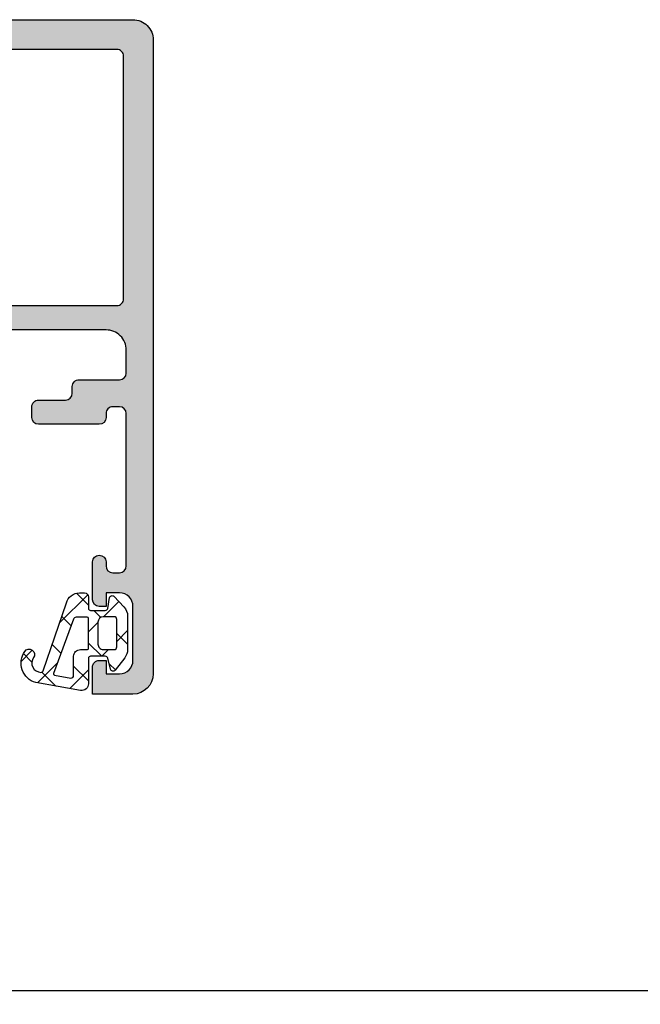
# Model space of a CAD drawing. Header units: millimetres. Extents: x 247761 to 294611, y 172579 to 236863.
# Tile 86 of 256: x 249808 to 249854, y 185268 to 185341. Entities that reach past the tile are written whole.
import ezdxf

# ---------------------------------------------------------------- set-up
doc = ezdxf.new("R2010")
doc.units = ezdxf.units.MM
doc.layers.add('FASÁDA DETAILNÍ', color=4, linetype='Continuous')
doc.layers.add('NOVA', color=240, linetype='Continuous')

# ---------------------------------------------------------------- blocks, each defined once
blk = doc.blocks.new('A$C69D17D4D')
at = {"layer": 'FASÁDA DETAILNÍ'}
h = blk.add_hatch(color=256, dxfattribs=at)
edge = h.paths.add_edge_path(flags=16)
edge.add_ellipse((-24829.518, 11948.8), major_axis=(-0.5, 0), ratio=1, start_angle=89.99702, end_angle=180.00298)
edge.add_line((-24829.018, 11948.8), (-24829.018, 11966.8))
edge.add_ellipse((-24829.518, 11966.8), major_axis=(-0.5, 0), ratio=1, start_angle=179.99702, end_angle=270.00298)
edge.add_line((-24829.518, 11967.3), (-24842.018, 11967.3))
edge.add_ellipse((-24842.018, 11966.8), major_axis=(-0.5, 0), ratio=1, start_angle=270.0025, end_angle=359.9975)
edge.add_line((-24842.518, 11966.8), (-24842.518, 11954.197))
edge.add_ellipse((-24844.018, 11954.197), major_axis=(-1.5, 0), ratio=1, start_angle=89.99996, end_angle=180.00004, ccw=False)
edge.add_line((-24844.018, 11952.697), (-24857.018, 11952.697))
edge.add_ellipse((-24857.018, 11952.197), major_axis=(-0.5, 0), ratio=1, start_angle=-90.00004, end_angle=0.00004)
edge.add_line((-24857.518, 11952.197), (-24857.518, 11948.8))
edge.add_ellipse((-24857.018, 11948.8), major_axis=(-0.5, 0), ratio=1, start_angle=-0.00004, end_angle=90.00004)
edge.add_line((-24857.018, 11948.3), (-24829.518, 11948.3))
edge = h.paths.add_edge_path()
edge.add_line((-24828.318, 11919.5), (-24831.318, 11919.5))
edge.add_line((-24831.318, 11919.5), (-24831.318, 11921.5))
edge.add_arc((-24830.818, 11921.5), 0.5, 89.99702, 180.00298, ccw=False)
edge.add_line((-24830.818, 11922), (-24830.318, 11922))
edge.add_line((-24830.318, 11922), (-24830.318, 11921))
edge.add_line((-24830.318, 11921), (-24829.318, 11921))
edge.add_arc((-24829.318, 11922), 1, 270.00367, 359.99633)
edge.add_line((-24828.318, 11922), (-24828.318, 11926))
edge.add_arc((-24829.318, 11926), 1, 0.00172, 89.99828)
edge.add_line((-24829.318, 11927), (-24830.318, 11927))
edge.add_line((-24830.318, 11927), (-24830.318, 11926))
edge.add_line((-24830.318, 11926), (-24830.818, 11926))
edge.add_arc((-24830.818, 11926.5), 0.5, 180.00064, 269.99936, ccw=False)
edge.add_line((-24831.318, 11926.5), (-24831.318, 11929.3))
edge.add_arc((-24830.818, 11929.3), 0.5, 0, 180, ccw=False)
edge.add_line((-24830.318, 11929.3), (-24830.318, 11929))
edge.add_arc((-24829.818, 11929), 0.5, 180.00123, 269.99877)
edge.add_line((-24829.818, 11928.5), (-24829.318, 11928.5))
edge.add_arc((-24829.318, 11929), 0.5, 270.00778, 359.99222)
edge.add_line((-24828.818, 11929), (-24828.818, 11940.3))
edge.add_arc((-24829.318, 11940.3), 0.5, 0.0025, 89.9975)
edge.add_line((-24829.318, 11940.8), (-24829.818, 11940.8))
edge.add_arc((-24829.818, 11940.3), 0.5, 89.99282, 180.00718)
edge.add_line((-24830.318, 11940.3), (-24830.318, 11940))
edge.add_arc((-24830.818, 11940), 0.5, 270.0072, 359.9928, ccw=False)
edge.add_line((-24830.818, 11939.5), (-24835.318, 11939.5))
edge.add_arc((-24835.318, 11940), 0.5, 180.00064, 269.99936, ccw=False)
edge.add_line((-24835.818, 11940), (-24835.818, 11940.8))
edge.add_arc((-24835.318, 11940.8), 0.5, 89.99702, 180.00298, ccw=False)
edge.add_line((-24835.318, 11941.3), (-24833.318, 11941.3))
edge.add_arc((-24833.318, 11941.8), 0.5, 270.00778, 359.99222)
edge.add_line((-24832.818, 11941.8), (-24832.818, 11942.3))
edge.add_arc((-24832.318, 11942.3), 0.5, 89.99282, 180.00718, ccw=False)
edge.add_line((-24832.318, 11942.8), (-24829.318, 11942.8))
edge.add_arc((-24829.318, 11943.3), 0.5, 270.00631, 359.99369)
edge.add_line((-24828.818, 11943.3), (-24828.818, 11945))
edge.add_arc((-24830.318, 11945), 1.5, 359.99878, 450.00122)
edge.add_line((-24830.318, 11946.5), (-24856.318, 11946.5))
edge.add_arc((-24856.318, 11946), 0.5, 89.99761, 180.00239)
edge.add_line((-24856.818, 11946), (-24856.818, 11941.8))
edge.add_arc((-24856.318, 11941.8), 0.5, 180.00064, 269.99936)
edge.add_line((-24856.318, 11941.3), (-24854.318, 11941.3))
edge.add_arc((-24854.318, 11940.8), 0.5, 0.0025, 89.9975, ccw=False)
edge.add_line((-24853.818, 11940.8), (-24853.818, 11940))
edge.add_arc((-24854.318, 11940), 0.5, 270.00602, 359.99398, ccw=False)
edge.add_line((-24854.318, 11939.5), (-24859.318, 11939.5))
edge.add_line((-24859.318, 11939.5), (-24860.076, 11939.717))
edge.add_arc((-24860.159, 11939.429), 0.3, 73.99998, 142.09519)
edge.add_arc((-24860.632, 11939.797), 0.3, 270.00003, 322.09528, ccw=False)
edge.add_line((-24860.632, 11939.497), (-24862.696, 11939.497))
edge.add_arc((-24862.696, 11939.897), 0.4, 158.02623, 270.00007, ccw=False)
edge.add_line((-24863.067, 11940.047), (-24862.251, 11942.07))
edge.add_arc((-24862.065, 11941.996), 0.2, 65.85891, 158.02609, ccw=False)
edge.add_line((-24861.984, 11942.178), (-24859.6, 11941.11))
edge.add_arc((-24859.518, 11941.292), 0.2, 245.85897, 360.8199)
edge.add_line((-24859.318, 11941.295), (-24859.318, 11952.599))
edge.add_arc((-24859.51, 11952.608), 0.192, 357.47778, 451.04445)
edge.add_line((-24859.513, 11952.799), (-24859.934, 11952.799))
edge.add_line((-24859.934, 11952.799), (-24862.399, 11951.367))
edge.add_arc((-24862.55, 11951.627), 0.3, 195.99997, 300.1792, ccw=False)
edge.add_line((-24862.838, 11951.544), (-24863.266, 11953.036))
edge.add_line((-24863.266, 11953.036), (-24863.765, 11953.9))
edge.add_arc((-24863.418, 11954.1), 0.4, 90.00003, 209.99999, ccw=False)
edge.add_line((-24863.418, 11954.5), (-24859.31, 11954.499))
edge.add_line((-24859.31, 11954.499), (-24844.818, 11954.497))
edge.add_arc((-24844.818, 11954.997), 0.5, 269.97959, 360.00002)
edge.add_line((-24844.318, 11954.997), (-24844.318, 11960.4))
edge.add_arc((-24844.818, 11960.4), 0.5, 359.99996, 450.00004)
edge.add_line((-24844.818, 11960.9), (-24847.318, 11960.9))
edge.add_arc((-24847.318, 11961.4), 0.5, 179.99996, 270.00004, ccw=False)
edge.add_line((-24847.818, 11961.4), (-24847.818, 11962.7))
edge.add_arc((-24847.318, 11962.7), 0.5, 89.99761, 180.00239, ccw=False)
edge.add_line((-24847.318, 11963.2), (-24846.818, 11963.2))
edge.add_line((-24846.818, 11963.2), (-24846.818, 11962.2))
edge.add_line((-24846.818, 11962.2), (-24845.318, 11962.2))
edge.add_arc((-24845.318, 11963.2), 1, 270.00182, 359.99818)
edge.add_line((-24844.318, 11963.2), (-24844.318, 11967.2))
edge.add_arc((-24845.318, 11967.2), 1, 0.00397, 89.99603)
edge.add_line((-24845.318, 11968.2), (-24846.818, 11968.2))
edge.add_line((-24846.818, 11968.2), (-24846.818, 11967.2))
edge.add_line((-24846.818, 11967.2), (-24847.318, 11967.2))
edge.add_arc((-24847.318, 11967.7), 0.5, 179.99702, 270.00298, ccw=False)
edge.add_line((-24847.818, 11967.7), (-24847.818, 11969))
edge.add_arc((-24847.318, 11969), 0.5, 90.00064, 179.99936, ccw=False)
edge.add_line((-24847.318, 11969.5), (-24828.318, 11969.5))
edge.add_arc((-24828.318, 11968), 1.5, -0.00112, 90.00112, ccw=False)
edge.add_line((-24826.818, 11968), (-24826.818, 11921))
edge.add_arc((-24828.318, 11921), 1.5, 270.0023, 359.9977, ccw=False)
h = blk.add_hatch(dxfattribs=at)
h.set_pattern_fill('ANSI37', color=256, scale=0.625, angle=90, style=0)
edge = h.paths.add_edge_path(flags=16)
edge.add_ellipse((-24832.22, 11922.302), major_axis=(-0.498, 0), ratio=1, start_angle=-90.19258, end_angle=0.25472, ccw=False)
edge.add_line((-24832.219, 11922.8), (-24831.718, 11922.8))
edge.add_ellipse((-24831.718, 11922.9), major_axis=(-0.1, 0), ratio=1, start_angle=89.99183, end_angle=180.00874)
edge.add_line((-24831.618, 11922.9), (-24831.618, 11925.1))
edge.add_ellipse((-24831.718, 11925.1), major_axis=(-0.1, 0), ratio=1, start_angle=180.00152, end_angle=269.99848)
edge.add_line((-24831.718, 11925.2), (-24832.53, 11925.2))
edge.add_ellipse((-24832.53, 11925), major_axis=(-0.2, 0), ratio=1, start_angle=270.00243, end_angle=344.31138)
edge.add_line((-24832.723, 11925.054), (-24834.21, 11921.036))
edge.add_ellipse((-24834.116, 11921.002), major_axis=(-0.1, 0), ratio=1, start_angle=-20.31218, end_angle=79.67772)
edge.add_line((-24834.134, 11920.903), (-24832.925, 11920.683))
edge.add_ellipse((-24832.918, 11920.883), major_axis=(-0.2, 0), ratio=1, start_angle=88.13503, end_angle=180.00104)
edge.add_line((-24832.718, 11920.883), (-24832.718, 11922.3))
edge = h.paths.add_edge_path(flags=16)
edge.add_ellipse((-24829.718, 11923), major_axis=(-0.2, 0), ratio=1, start_angle=89.99976, end_angle=180.00024)
edge.add_line((-24829.518, 11923), (-24829.518, 11925.034))
edge.add_ellipse((-24829.718, 11925.034), major_axis=(-0.2, 0), ratio=1, start_angle=179.99865, end_angle=270.00049)
edge.add_line((-24829.718, 11925.234), (-24830.518, 11925.234))
edge.add_ellipse((-24830.518, 11924.834), major_axis=(-0.4, 0), ratio=1, start_angle=270.00126, end_angle=359.99802)
edge.add_line((-24830.918, 11924.834), (-24830.918, 11923.2))
edge.add_ellipse((-24830.518, 11923.2), major_axis=(-0.4, 0), ratio=1, start_angle=-0.00044, end_angle=90.00101)
edge.add_line((-24830.518, 11922.8), (-24829.718, 11922.8))
edge = h.paths.add_edge_path()
edge.add_arc((-24829.795, 11921.4), 0.2, 195.00152, 319.99768, ccw=False)
edge.add_line((-24829.988, 11921.348), (-24830.178, 11922.152))
edge.add_arc((-24830.372, 11922.1), 0.2, 15.00286, 89.99725)
edge.add_line((-24830.372, 11922.3), (-24831.468, 11922.3))
edge.add_arc((-24831.468, 11922.15), 0.15, 89.99604, 180.00396)
edge.add_line((-24831.618, 11922.15), (-24831.618, 11920.267))
edge.add_arc((-24832.118, 11920.267), 0.5, -99.93357, 0.00022, ccw=False)
edge.add_line((-24832.204, 11919.775), (-24835.524, 11920.356))
edge.add_arc((-24835.118, 11921.8), 1.5, 144.91245, 254.29308, ccw=False)
edge.add_arc((-24836.018, 11922.432), 0.4, -35.088, 144.912, ccw=False)
edge.add_arc((-24835.137, 11921.798), 0.686, 143.85881, 269.51564)
edge.add_arc((-24835.123, 11921.261), 0.15, 262.50392, 340.98385)
edge.add_line((-24834.981, 11921.212), (-24833.253, 11926.258))
edge.add_arc((-24832.287, 11926), 1, 89.99943, 165.04109, ccw=False)
edge.add_line((-24832.287, 11927), (-24831.918, 11927))
edge.add_arc((-24831.918, 11926.7), 0.3, 0.00319, 89.99604, ccw=False)
edge.add_line((-24831.618, 11926.7), (-24831.618, 11925.85))
edge.add_arc((-24831.468, 11925.85), 0.15, 179.99507, 270.00493)
edge.add_line((-24831.468, 11925.7), (-24830.372, 11925.7))
edge.add_arc((-24830.372, 11925.9), 0.2, 270.00261, 344.99763)
edge.add_line((-24830.178, 11925.848), (-24830.049, 11926.652))
edge.add_arc((-24829.856, 11926.6), 0.2, 44.99256, 165.01021, ccw=False)
edge.add_line((-24829.715, 11926.741), (-24828.988, 11925.965))
edge.add_arc((-24829.718, 11925.282), 1, -0.00003, 43.11854, ccw=False)
edge.add_line((-24828.718, 11925.282), (-24828.718, 11922.803))
edge.add_arc((-24829.718, 11922.803), 1, 322.17221, 359.99994, ccw=False)
edge.add_line((-24828.928, 11922.19), (-24829.641, 11921.271))
for points in [[(-24847.318, 11969.5), (-24828.318, 11969.5), (-24828.318, 11969.5, -0.414225), (-24826.818, 11968), (-24826.818, 11921), (-24826.818, 11921, -0.41419), (-24828.318, 11919.5), (-24828.318, 11919.5), (-24831.318, 11919.5), (-24831.318, 11921.5), (-24831.318, 11921.5, -0.414244), (-24830.818, 11922), (-24830.318, 11922), (-24830.318, 11921), (-24829.318, 11921), (-24829.318, 11921, 0.414176), (-24828.318, 11922), (-24828.318, 11926), (-24828.318, 11926, 0.414196), (-24829.318, 11927), (-24830.318, 11927), (-24830.318, 11926), (-24830.818, 11926), (-24830.818, 11926, -0.414207), (-24831.318, 11926.5), (-24831.318, 11929.3), (-24831.318, 11929.3, -1), (-24830.318, 11929.3), (-24830.318, 11929), (-24830.318, 11929, 0.414201), (-24829.818, 11928.5), (-24829.318, 11928.5), (-24829.318, 11928.5, 0.414134), (-24828.818, 11929), (-24828.818, 11940.3), (-24828.818, 11940.3, 0.414188), (-24829.318, 11940.8), (-24829.818, 11940.8), (-24829.818, 11940.8, 0.414287), (-24830.318, 11940.3), (-24830.318, 11940), (-24830.318, 11940, -0.41414), (-24830.818, 11939.5), (-24835.318, 11939.5), (-24835.318, 11939.5, -0.414207), (-24835.818, 11940), (-24835.818, 11940.8), (-24835.818, 11940.8, -0.414244), (-24835.318, 11941.3), (-24833.318, 11941.3), (-24833.318, 11941.3, 0.414134), (-24832.818, 11941.8), (-24832.818, 11942.3), (-24832.818, 11942.3, -0.414287), (-24832.318, 11942.8), (-24829.318, 11942.8), (-24829.318, 11942.8, 0.414149), (-24828.818, 11943.3), (-24828.818, 11945), (-24828.818, 11945, 0.414226), (-24830.318, 11946.5), (-24856.318, 11946.5)], [(-24722.082, 11879.5), (-24722.082, 11897, 0.414214), (-24722.582, 11897.5), (-24841.118, 11897.5, -0.414214), (-24841.618, 11898), (-24841.618, 11901, 0.414214), (-24842.618, 11902), (-24850.018, 11902, 0.414214), (-24851.018, 11901), (-24851.018, 11898.2, -0.414214), (-24851.518, 11897.7), (-24854.818, 11897.7, 0.414214), (-24855.318, 11897.2), (-24855.318, 11896.2, 0.414214)]]:
    blk.add_lwpolyline(points, format="xyb", dxfattribs=at)
at = {"layer": 'FASÁDA DETAILNÍ', "extrusion": (0, 0, -1)}
for points in [[(24829.518, 11948.3, -0.414244), (24829.018, 11948.8), (24829.018, 11966.8), (24829.018, 11966.8, -0.414244), (24829.518, 11967.3), (24842.018, 11967.3), (24842.018, 11967.3, -0.414188), (24842.518, 11966.8), (24842.518, 11954.197), (24842.518, 11954.197, 0.414214), (24844.018, 11952.697), (24857.018, 11952.697), (24857.018, 11952.697, -0.414214), (24857.518, 11952.197), (24857.518, 11948.8), (24857.518, 11948.8, -0.414214), (24857.018, 11948.3), (24829.518, 11948.3)], [(24832.718, 11922.3, 0.416502), (24832.219, 11922.8), (24831.718, 11922.8), (24831.718, 11922.8, -0.4143), (24831.618, 11922.9), (24831.618, 11925.1), (24831.618, 11925.1, -0.414198), (24831.718, 11925.2), (24832.53, 11925.2), (24832.53, 11925.2, -0.336095), (24832.723, 11925.054), (24834.21, 11921.036), (24834.21, 11921.036, -0.466254), (24834.134, 11920.903), (24832.925, 11920.683), (24832.925, 11920.683, -0.423785), (24832.718, 11920.883), (24832.718, 11922.3)], [(24829.718, 11922.8, -0.414216), (24829.518, 11923), (24829.518, 11925.034), (24829.518, 11925.034, -0.414223), (24829.718, 11925.234), (24830.518, 11925.234), (24830.518, 11925.234, -0.414197), (24830.918, 11924.834), (24830.918, 11923.2), (24830.918, 11923.2, -0.414221), (24830.518, 11922.8), (24829.718, 11922.8)]]:
    blk.add_lwpolyline(points, format="xyb", close=True, dxfattribs=at)
at = {"layer": 'FASÁDA DETAILNÍ'}
blk.add_lwpolyline([(-24829.641, 11921.271, -0.606792), (-24829.988, 11921.348), (-24830.178, 11922.152), (-24830.178, 11922.152, 0.339427), (-24830.372, 11922.3), (-24831.468, 11922.3), (-24831.468, 11922.3, 0.414254), (-24831.618, 11922.15), (-24831.618, 11920.267), (-24831.618, 11920.267, -0.465956), (-24832.204, 11919.775), (-24835.524, 11920.356), (-24835.524, 11920.356, -0.517137), (-24836.345, 11922.662, -1), (-24835.691, 11922.202, 0.610743), (-24835.143, 11921.112, 0.356477), (-24834.981, 11921.212), (-24833.253, 11926.258), (-24833.253, 11926.258, -0.339657), (-24832.287, 11927), (-24831.918, 11927), (-24831.918, 11927, -0.414177), (-24831.618, 11926.7), (-24831.618, 11925.85), (-24831.618, 11925.85, 0.414264), (-24831.468, 11925.7), (-24830.372, 11925.7), (-24830.372, 11925.7, 0.33943), (-24830.178, 11925.848), (-24830.049, 11926.652), (-24830.049, 11926.652, -0.577453), (-24829.715, 11926.741), (-24828.988, 11925.965), (-24828.988, 11925.965, -0.190392), (-24828.718, 11925.282), (-24828.718, 11922.803), (-24828.718, 11922.803, -0.16657), (-24828.928, 11922.19), (-24829.641, 11921.271)], format="xyb", close=True, dxfattribs=at)

msp = doc.modelspace()

# ---------------------------------------------------------------- block references
at = {"layer": 'NOVA', "ltscale": 300}
msp.add_blockref('A$C69D17D4D', (274644.517, 173371.259), dxfattribs=at)

doc.saveas('drawing.dxf')
